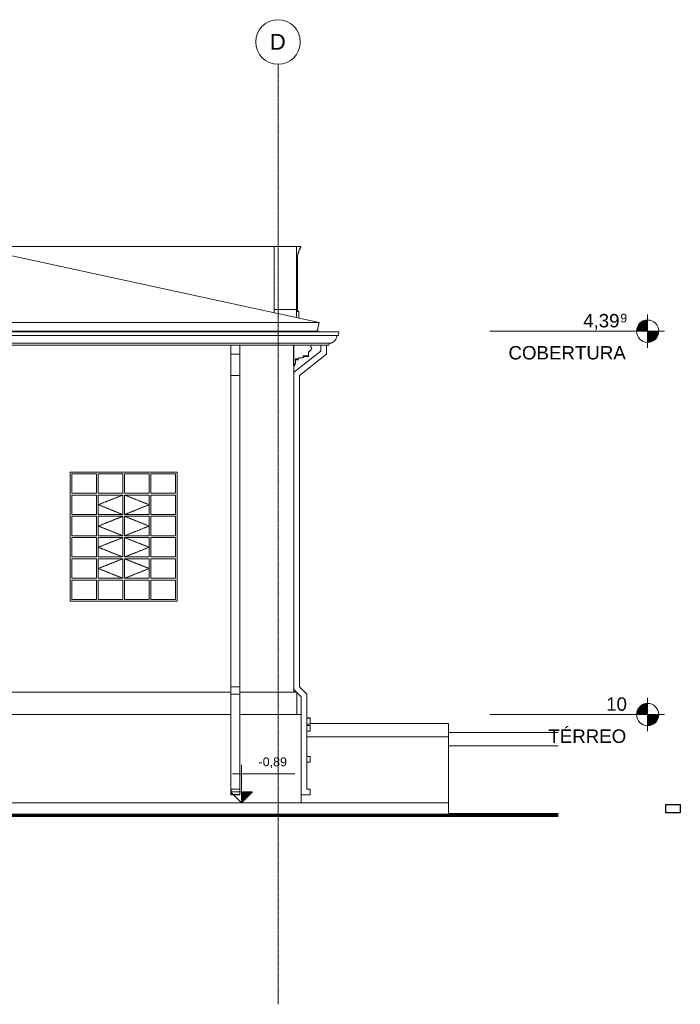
# Model space of a CAD drawing. Header units: millimetres. Extents: x -5998 to 62014, y -2232 to 8822.
# Tile 21 of 21: x 54608 to 62014, y -2219 to 8822. Entities that reach past the tile are written whole.
import ezdxf

# ---------------------------------------------------------------- set-up
doc = ezdxf.new("R2010")
doc.units = ezdxf.units.MM
for name, pattern in [('_Tracejado pequeno', [2.25, 1.5, -0.75]), ('_Traço - ponto', [16, 12, -2, 0, -2]), ('Aligning Line', [3.2004, 1.6002, -1.6002])]:
    doc.linetypes.add(name, pattern=pattern)
for name, color, linetype, lineweight in [('A-FLOR', 192, 'Continuous', 18), ('A-FLOR-LEVL', 51, 'Continuous', 9), ('A-GENM', 13, 'Continuous', 18), ('A-GLAZ', 151, 'Continuous', 18), ('A-GLAZ-HDLN', 1, '_Tracejado pequeno', 18), ('A-ROOF', 132, 'Continuous', 18), ('A-ROOF-OTLN', 132, 'Continuous', 18), ('A-WALL', 113, 'Continuous', 18), ('G-ANNO-DIMS', 111, 'Continuous', 9), ('G-ANNO-REFR', 1, 'Aligning Line', 25), ('S-GRID', 1, 'Continuous', 9), ('S-GRID-IDEN', 1, 'Continuous', 9)]:
    doc.layers.add(name, color=color, linetype=linetype, lineweight=lineweight)
doc.styles.add('Arial', font='arial.ttf', dxfattribs={"height": 150})
doc.styles.add('Arial_1', font='arial.ttf', dxfattribs={"height": 97.483633})
doc.styles.add('Arial_2', font='arial.ttf', dxfattribs={"height": 175})
doc.styles.add('Arial_3', font='arial.ttf', dxfattribs={"height": 100})
picture_1 = doc.add_image_def('image1.jpg', size_in_pixel=(1704, 973))

# ---------------------------------------------------------------- blocks, each defined once
blk = doc.blocks.new('Generic Models 19 - Generic Models 19-3087287-ELEVAÇÃO 4 - FACHADA DE IMPLANTAÇÃO')
at = {"layer": 'A-GENM'}
for p, q in [((3120, 6279), (3135, 6279)), ((3120, 6269), (3120, 6279)), ((3135, 6269), (3120, 6269)), ((3145, 6249), (3130, 6249)), ((3135, 6279), (3140, 6279)), ((3135, 6269), (3135, 6279)), ((3140, 6269), (3135, 6269)), ((3135, 6239), (3135, 6249)), ((3150, 6239), (3135, 6239)), ((3140, 6279), (3140, 6269)), ((3140, 6279), (3190, 6279)), ((3142, 6269), (3140, 6269)), ((3150, 6249), (3145, 6249)), ((3145, 6210), (3145, 6239)), ((3160, 6210), (3145, 6210)), ((3155, 6249), (3150, 6249)), ((3150, 6239), (3150, 6249)), ((3155, 6239), (3150, 6239)), ((3150, 6197), (3150, 6210)), ((3165, 6197), (3150, 6197)), ((3155, 6249), (3155, 6239)), ((3165, 6239), (3155, 6239)), ((3155, 6187), (3155, 6197)), ((3170, 6187), (3155, 6187)), ((3160, 6210), (3160, 6239)), ((3165, 6210), (3160, 6210)), ((3160, 6166), (3160, 6187)), ((3165, 6239), (3165, 6210)), ((3170, 6210), (3165, 6210)), ((3165, 6197), (3165, 6210)), ((3170, 6197), (3165, 6197)), ((3170, 6210), (3170, 6197)), ((3175, 6197), (3170, 6197)), ((3170, 6187), (3170, 6197)), ((3170, 6169), (3170, 6187)), ((3175, 6187), (3170, 6187)), ((3175, 6197), (3175, 6187)), ((3180, 6187), (3175, 6187)), ((3175, 6170), (3175, 6187)), ((3180, 6187), (3180, 6172)), ((3190, 6174), (3190, 6279)), ((18380, 6279), (18430, 6279)), ((18395, 6187), (18390, 6187)), ((18390, 6187), (18390, 6161)), ((18400, 6197), (18395, 6197)), ((18395, 6197), (18395, 6187)), ((18405, 6210), (18400, 6210)), ((18400, 6210), (18400, 6197)), ((18415, 6239), (18405, 6239)), ((18405, 6239), (18405, 6210)), ((18420, 6249), (18415, 6249)), ((18415, 6249), (18415, 6239)), ((18430, 6269), (18428, 6269)), ((18430, 6279), (18430, 6269)), ((18380, 6169), (18380, 6182)), ((18390, 6161), (18380, 6161)), ((18390, 6152), (18380, 6152)), ((18380, 6076), (18390, 6076)), ((18390, 6152), (18390, 6147)), ((18390, 6147), (18390, 6076)), ((18390, 6076), (18390, 5579)), ((18390, 5579), (18380, 5579)), ((18380, 5579), (18380, 5569)), ((18380, 5569), (18390, 5569)), ((18405, 5549), (18380, 5549)), ((18380, 5549), (18380, 5480)), ((18390, 5569), (18390, 5579)), ((18390, 5569), (18390, 5549)), ((18405, 5475), (18405, 5549))]:
    blk.add_line(p, q, dxfattribs=at)
blk.add_arc((3135, 6255), 16.4, 341.0739, 63.7552, dxfattribs=at)
for points, knots in [([(3130, 6249), (3131, 6252), (3131, 6256), (3130, 6260), (3129, 6263), (3127, 6265), (3125, 6267), (3123, 6269), (3122, 6269)], [0, 0, 0, 0, 0.333333, 0.5, 0.583333, 0.666667, 0.833333, 1, 1, 1, 1]), ([(3145, 6249), (3146, 6252), (3146, 6256), (3145, 6260), (3144, 6263), (3143, 6265), (3140, 6267), (3138, 6269), (3137, 6269)], [0, 0, 0, 0, 0.333333, 0.5, 0.583333, 0.666667, 0.833333, 1, 1, 1, 1]), ([(18428, 6269), (18427, 6269), (18425, 6268), (18423, 6266), (18422, 6264), (18421, 6262), (18420, 6261), (18420, 6259), (18419, 6257), (18419, 6255), (18419, 6252), (18420, 6251), (18420, 6249)], [0, 0, 0, 0, 0.166667, 0.25, 0.333333, 0.416667, 0.5, 0.583333, 0.666667, 0.75, 0.833333, 1, 1, 1, 1])]:
    blk.add_open_spline(points, degree=3, knots=knots, dxfattribs=at)
blk = doc.blocks.new('Janelas_J2 e J4 - J03 - 1_2 x 1_45-4330368-ELEVAÇÃO 4 - FACHADA DE IMPLANTAÇÃO')
at = {"layer": 'A-GLAZ'}
for p, q in [((13293, 3730), (13568, 3730)), ((13293, 3512), (13293, 3730)), ((13568, 3730), (13568, 3512)), ((13588, 3730), (13863, 3730)), ((13588, 3512), (13588, 3730)), ((13863, 3730), (13863, 3512)), ((13883, 3730), (14158, 3730)), ((13883, 3512), (13883, 3730)), ((14158, 3730), (14158, 3512)), ((14178, 3730), (14453, 3730)), ((14178, 3512), (14178, 3730)), ((14453, 3730), (14453, 3512)), ((13568, 3512), (13293, 3512)), ((13293, 3492), (13568, 3492)), ((13293, 3273), (13293, 3492)), ((13568, 3492), (13568, 3273)), ((13863, 3512), (13588, 3512)), ((13588, 3492), (13863, 3492)), ((13588, 3273), (13588, 3492)), ((13863, 3492), (13863, 3273)), ((14158, 3512), (13883, 3512)), ((13883, 3492), (14158, 3492)), ((13883, 3273), (13883, 3492)), ((14158, 3492), (14158, 3273)), ((14453, 3512), (14178, 3512)), ((14178, 3492), (14453, 3492)), ((14178, 3273), (14178, 3492)), ((14453, 3492), (14453, 3273)), ((13568, 3273), (13293, 3273)), ((13293, 3253), (13568, 3253)), ((13293, 3035), (13293, 3253)), ((13568, 3253), (13568, 3035)), ((13863, 3273), (13588, 3273)), ((13588, 3253), (13863, 3253)), ((13588, 3035), (13588, 3253)), ((13863, 3253), (13863, 3035)), ((14158, 3273), (13883, 3273)), ((13883, 3253), (14158, 3253)), ((13883, 3035), (13883, 3253)), ((14158, 3253), (14158, 3035)), ((14453, 3273), (14178, 3273)), ((14178, 3253), (14453, 3253)), ((14178, 3035), (14178, 3253)), ((14453, 3253), (14453, 3035)), ((13568, 3035), (13293, 3035)), ((13293, 3015), (13568, 3015)), ((13293, 2797), (13293, 3015)), ((13568, 3015), (13568, 2797)), ((13863, 3035), (13588, 3035)), ((13588, 3015), (13863, 3015)), ((13588, 2797), (13588, 3015)), ((13863, 3015), (13863, 2797)), ((14158, 3035), (13883, 3035)), ((13883, 3015), (14158, 3015)), ((13883, 2797), (13883, 3015)), ((14158, 3015), (14158, 2797)), ((14453, 3035), (14178, 3035)), ((14178, 3015), (14453, 3015)), ((14178, 2797), (14178, 3015)), ((14453, 3015), (14453, 2797)), ((13568, 2797), (13293, 2797)), ((13293, 2777), (13568, 2777)), ((13293, 2558), (13293, 2777)), ((13568, 2777), (13568, 2558)), ((13863, 2797), (13588, 2797)), ((13588, 2777), (13863, 2777)), ((13588, 2558), (13588, 2777)), ((13863, 2777), (13863, 2558)), ((14158, 2797), (13883, 2797)), ((13883, 2777), (14158, 2777)), ((13883, 2558), (13883, 2777)), ((14158, 2777), (14158, 2558)), ((14453, 2797), (14178, 2797)), ((14178, 2777), (14453, 2777)), ((14178, 2558), (14178, 2777)), ((14453, 2777), (14453, 2558)), ((13568, 2558), (13293, 2558)), ((13863, 2558), (13588, 2558)), ((14158, 2558), (13883, 2558)), ((14453, 2558), (14178, 2558)), ((13293, 2538), (13568, 2538)), ((13293, 2320), (13293, 2538)), ((13568, 2538), (13568, 2320)), ((13588, 2538), (13863, 2538)), ((13588, 2320), (13588, 2538)), ((13863, 2538), (13863, 2320)), ((13883, 2538), (14158, 2538)), ((13883, 2320), (13883, 2538)), ((14158, 2538), (14158, 2320)), ((14178, 2538), (14453, 2538)), ((14178, 2320), (14178, 2538)), ((14453, 2538), (14453, 2320)), ((13568, 2320), (13293, 2320)), ((13863, 2320), (13588, 2320)), ((14158, 2320), (13883, 2320)), ((14453, 2320), (14178, 2320))]:
    blk.add_line(p, q, dxfattribs=at)
at = {"layer": 'A-GLAZ-HDLN'}
for p, q in [((13863, 3492), (13588, 3383)), ((13883, 3492), (14158, 3383)), ((13588, 3383), (13863, 3273)), ((14158, 3383), (13883, 3273)), ((13863, 3253), (13588, 3144)), ((13883, 3253), (14158, 3144)), ((13588, 3144), (13863, 3035)), ((14158, 3144), (13883, 3035)), ((13863, 3015), (13588, 2906)), ((13883, 3015), (14158, 2906)), ((13588, 2906), (13863, 2797)), ((14158, 2906), (13883, 2797)), ((13863, 2777), (13588, 2668)), ((13883, 2777), (14158, 2668)), ((13588, 2668), (13863, 2558)), ((14158, 2668), (13883, 2558))]:
    blk.add_line(p, q, dxfattribs=at)
blk = doc.blocks.new('Generic Models 1 - Generic Models 24-4258923-ELEVAÇÃO 4 - FACHADA DE IMPLANTAÇÃO')
at = {"layer": 'A-GENM'}
for p, q in [((17646, 5072), (17646, 5174)), ((17746, 5072), (17746, 5174)), ((18652, 5104), (18348, 4864)), ((18652, 5174), (18652, 5104)), ((18717, 5072), (18717, 5174)), ((17646, 5072), (17746, 5072)), ((17646, 4833), (17646, 5072)), ((17746, 5072), (17746, 4833)), ((18413, 4833), (18717, 5072)), ((17646, 4833), (17746, 4833)), ((17646, 1342), (17646, 4833)), ((17746, 4833), (17746, 1342)), ((18413, 1342), (18413, 4833)), ((17646, 1342), (17746, 1342)), ((17646, 1257), (17646, 1342)), ((17746, 1342), (17746, 1257)), ((18498, 1257), (18413, 1342)), ((17646, 1257), (17746, 1257)), ((17646, 195), (17646, 1257)), ((17746, 1257), (17746, 195)), ((18348, 1315), (18433, 1230)), ((18433, 1230), (18433, 1030)), ((18498, 195), (18498, 1257)), ((18533, 995), (18498, 995)), ((18533, 995), (18533, 989)), ((18533, 989), (18498, 989)), ((18498, 924), (18533, 924)), ((18533, 908), (18498, 908)), ((18533, 989), (18533, 924)), ((18533, 908), (18533, 843)), ((18498, 843), (18533, 843)), ((18533, 560), (18498, 560)), ((18533, 560), (18533, 495)), ((18498, 495), (18533, 495)), ((17746, 195), (17646, 195)), ((17646, 195), (17646, 130)), ((17646, 130), (17746, 130)), ((17648, 132), (17648, 193)), ((17648, 193), (17744, 193)), ((17744, 132), (17648, 132)), ((17744, 193), (17744, 132)), ((17746, 130), (17746, 195)), ((18433, 130), (18533, 130)), ((18533, 195), (18498, 195)), ((18533, 195), (18533, 130))]:
    blk.add_line(p, q, dxfattribs=at)
blk = doc.blocks.new('ORNAMENTO SUPERIOR - ORNAMENTO SUPERIOR-4323885-ELEVAÇÃO 4 - FACHADA DE IMPLANTAÇÃO')
at = {"layer": 'A-GENM'}
for p, q in [((11670, 5329), (11670, 5323)), ((11954, 5323), (11954, 5329)), ((18348, 5329), (18348, 5323)), ((18612, 5329), (18632, 5329)), ((18632, 5323), (18632, 5329)), ((6618, 5147), (9638, 5147)), ((9638, 5117), (6618, 5117)), ((9638, 5107), (6618, 5107)), ((9638, 5097), (6618, 5097)), ((9738, 5147), (11453, 5147)), ((11453, 5117), (9738, 5117)), ((11453, 5107), (9738, 5107)), ((11453, 5097), (9738, 5097)), ((11756, 5117), (11766, 5117)), ((11766, 5117), (11766, 5107)), ((11766, 5107), (11776, 5107)), ((11776, 5107), (11776, 5097)), ((11776, 5097), (11786, 5097)), ((11786, 5097), (11786, 5047)), ((11954, 4939), (11954, 5174)), ((18348, 5174), (18348, 4939)), ((18516, 5047), (18516, 5097)), ((18526, 5097), (18516, 5097)), ((18526, 5097), (18526, 5107)), ((18536, 5107), (18526, 5107)), ((18536, 5107), (18536, 5117)), ((18546, 5117), (18536, 5117)), ((9638, 5047), (6618, 5047)), ((6618, 5042), (9638, 5042)), ((6618, 5032), (9638, 5032)), ((9638, 5024), (6618, 5024)), ((9638, 5009), (6618, 5009)), ((11453, 5047), (9738, 5047)), ((9738, 5042), (11453, 5042)), ((9738, 5032), (11453, 5032)), ((11453, 5024), (9738, 5024)), ((11453, 5009), (9738, 5009)), ((11786, 5047), (11796, 5047)), ((11796, 5047), (11796, 5052)), ((11796, 5052), (11846, 5052)), ((11850, 5032), (11896, 5032)), ((11896, 5032), (11896, 5024)), ((11896, 5024), (11904, 5024)), ((11904, 5024), (11904, 5009)), ((11904, 5009), (11914, 5009)), ((11934, 5009), (11934, 4959)), ((18388, 5009), (18368, 5009)), ((18368, 4959), (18368, 5009)), ((18398, 5009), (18388, 5009)), ((18398, 5009), (18398, 5024)), ((18406, 5024), (18398, 5024)), ((18406, 5024), (18406, 5032)), ((18452, 5032), (18406, 5032)), ((18506, 5047), (18454, 5047)), ((18506, 5052), (18456, 5052)), ((18506, 5052), (18506, 5047)), ((18516, 5047), (18506, 5047)), ((9638, 4959), (6618, 4959)), ((9638, 4939), (6618, 4939)), ((11453, 4959), (9738, 4959)), ((11453, 4939), (9738, 4939)), ((11934, 4959), (11944, 4959)), ((11944, 4959), (11944, 4939)), ((11944, 4939), (11954, 4939)), ((18358, 4939), (18348, 4939)), ((18358, 4939), (18358, 4959)), ((18368, 4959), (18358, 4959))]:
    blk.add_line(p, q, dxfattribs=at)
for centre, radius, start, end in [((11773, 5132), 22.6, 135.8597, 221.7664), ((11741, 5158), 19, 325.4597, 55.2975), ((18561, 5158), 19, 124.7025, 214.5403), ((18529, 5132), 22.6, 318.2336, 44.1403), ((11850, 5037), 5.84, 134.5404, 270), ((11840, 5047), 7.42, 317.6422, 42.3578), ((11924, 5009), 10, 0, 182.8227), ((18378, 5009), 10, 357.1773, 180), ((18452, 5037), 5.84, 270, 45.4596), ((18462, 5047), 7.42, 137.6422, 222.3578)]:
    blk.add_arc(centre, radius, start, end, dxfattribs=at)
blk.add_open_spline([(18456, 5033), (18456, 5033), (18455, 5033), (18455, 5032), (18454, 5032), (18453, 5032), (18453, 5032), (18452, 5032)], degree=3, knots=[0.7, 0.7, 0.7, 0.7, 0.75, 0.8, 0.85, 0.9, 1, 1, 1, 1], dxfattribs=at)
blk.add_open_spline([(18456, 5042), (18457, 5041), (18457, 5041), (18458, 5039), (18458, 5038), (18458, 5038)], degree=3, dxfattribs=at)
blk = doc.blocks.new('Embasamento - Embasamento-4325691-ELEVAÇÃO 4 - FACHADA DE IMPLANTAÇÃO')
at = {"layer": 'A-GENM'}
for p, q in [((12663, 1280), (17646, 1280)), ((17746, 1280), (18383, 1280)), ((18383, 1030), (18383, 1280)), ((12663, 1030), (17646, 1030)), ((17746, 1030), (18433, 1030)), ((18433, 58), (18433, 1030))]:
    blk.add_line(p, q, dxfattribs=at)
blk = doc.blocks.new('Level - M_Level Head ABNT-2835562-ELEVAÇÃO 4 - FACHADA DE IMPLANTAÇÃO')
at = {"layer": 'A-FLOR-LEVL'}
h = blk.add_hatch(color=256, dxfattribs=at)
edge = h.paths.add_edge_path(flags=0)
edge.add_line((22317, 1030), (22192, 1030))
edge.add_arc((22317, 1030), 125, 90, 180, ccw=False)
edge.add_line((22317, 1155), (22317, 1030))
h = blk.add_hatch(color=256, dxfattribs=at)
edge = h.paths.add_edge_path(flags=0)
edge.add_arc((22317, 1030), 125, -90, 0, ccw=False)
edge.add_line((22317, 905), (22317, 1030))
edge.add_line((22317, 1030), (22442, 1030))
for p, q in [((22317, 1219), (22317, 844)), ((22317, 1030), (22317, 1155)), ((22124, 1030), (22505, 1030)), ((22192, 1030), (22317, 1030)), ((22442, 1030), (22317, 1030)), ((22317, 1030), (22317, 905))]:
    blk.add_line(p, q, dxfattribs=at)
blk.add_circle((22317, 1030), 125, dxfattribs=at)
for start, end in [(90, 180), (270, 0)]:
    blk.add_arc((22317, 1030), 125, start, end, dxfattribs=at)
blk = doc.blocks.new('Grid - Head Grid-11506-ELEVAÇÃO 4 - FACHADA DE IMPLANTAÇÃO')
at = {"layer": 'S-GRID-IDEN'}
blk.add_circle((673, 8572), 250, dxfattribs=at)
blk = doc.blocks.new('Spot Elevations - Spot elevation - Corte-10531-ELEVAÇÃO 4 - FACHADA DE IMPLANTAÇÃO')
at = {"layer": 'G-ANNO-DIMS'}
blk.add_hatch(color=256, dxfattribs=at).paths.add_polyline_path([(17889, 165), (17764, 40), (17764, 165)], flags=0)
for p, q in [((17764, 165), (17764, 465)), ((18362, 365), (17662, 365)), ((17639, 165), (17889, 165)), ((17764, 40), (17639, 165)), ((17639, 165), (17889, 165)), ((17889, 165), (17764, 40)), ((17764, 40), (17764, 165)), ((17764, 165), (17764, 40))]:
    blk.add_line(p, q, dxfattribs=at)

msp = doc.modelspace()

# ---------------------------------------------------------------- linework, layer by layer
at = {"layer": 'A-FLOR'}
for p, q in [((57865, 930), (59417, 930)), ((59417, -100), (59417, 930)), ((59417, 780), (57830, 780)), ((59417, 830), (60644, 830)), ((59417, 680), (60644, 680)), ((48830, 40), (59417, 40)), ((57765, 58), (57765, 40)), ((59417, -80), (60644, -80))]:
    msp.add_line(p, q, dxfattribs=at)
at = {"layer": 'A-FLOR', "lineweight": 70}
msp.add_line((60644, -100), (48830, -100), dxfattribs=at)
at = {"layer": 'A-FLOR-LEVL'}
for p, q in [((59880, 5329), (61648, 5329)), ((59880, 1030), (61648, 1030))]:
    msp.add_line(p, q, dxfattribs=at)
at = {"layer": 'A-ROOF'}
for p, q in [((57964, 5425), (52050, 6708)), ((45425, 5425), (57964, 5425)), ((57943, 5329), (57964, 5425)), ((57943, 5329), (50942, 5329))]:
    msp.add_line(p, q, dxfattribs=at)
at = {"layer": 'A-ROOF-OTLN'}
for p, q in [((57970, 5323), (45426, 5323)), ((58181, 5323), (45642, 5323)), ((58186, 5322), (45647, 5322)), ((58186, 5322), (58181, 5323)), ((58182, 5282), (58186, 5322)), ((45538, 5193), (58077, 5193)), ((58163, 5279), (45624, 5279)), ((58182, 5282), (45643, 5282)), ((58073, 5174), (58077, 5193)), ((58163, 5279), (58182, 5282)), ((58073, 5174), (45426, 5174))]:
    msp.add_line(p, q, dxfattribs=at)
msp.add_open_spline([(58077, 5193), (58081, 5193), (58088, 5194), (58099, 5196), (58108, 5199), (58115, 5202), (58120, 5205), (58124, 5208), (58129, 5211), (58133, 5215), (58138, 5218), (58141, 5223), (58146, 5228), (58151, 5236), (58156, 5246), (58161, 5260), (58163, 5272), (58163, 5279)], degree=3, knots=[0, 0, 0, 0, 0.083333, 0.166667, 0.25, 0.291667, 0.333333, 0.375, 0.416667, 0.458333, 0.5, 0.541667, 0.583333, 0.666667, 0.75, 0.833333, 1, 1, 1, 1], dxfattribs=at)
at = {"layer": 'A-WALL'}
for p, q in [((57711, 6279), (54026, 6279)), ((57461, 5534), (57461, 6279)), ((57711, 6279), (57711, 6182)), ((57711, 6169), (57711, 5578)), ((57711, 5571), (57461, 5571)), ((57711, 5571), (57711, 5480)), ((57680, 5329), (57680, 5323)), ((57680, 5174), (57680, 1280)), ((55174, 2300), (55174, 3750)), ((55174, 3750), (56374, 3750)), ((56374, 3750), (56374, 2300)), ((56374, 2300), (55174, 2300))]:
    msp.add_line(p, q, dxfattribs=at)
at = {"layer": 'S-GRID', "linetype": '_Traço - ponto'}
msp.add_line((57505, -2219), (57505, 8322), dxfattribs=at)

# ---------------------------------------------------------------- block references
at = {"layer": 'A-FLOR-LEVL'}
for p in [(39331, 4299), (39331, 0)]:
    msp.add_blockref('Level - M_Level Head ABNT-2835562-ELEVAÇÃO 4 - FACHADA DE IMPLANTAÇÃO', p, dxfattribs=at)
at = {"layer": 'A-GENM'}
for name in ['Generic Models 19 - Generic Models 19-3087287-ELEVAÇÃO 4 - FACHADA DE IMPLANTAÇÃO', 'ORNAMENTO SUPERIOR - ORNAMENTO SUPERIOR-4323885-ELEVAÇÃO 4 - FACHADA DE IMPLANTAÇÃO', 'Generic Models 1 - Generic Models 24-4258923-ELEVAÇÃO 4 - FACHADA DE IMPLANTAÇÃO', 'Embasamento - Embasamento-4325691-ELEVAÇÃO 4 - FACHADA DE IMPLANTAÇÃO']:
    msp.add_blockref(name, (39331, 0), dxfattribs=at)
at = {"layer": 'A-GLAZ'}
msp.add_blockref('Janelas_J2 e J4 - J03 - 1_2 x 1_45-4330368-ELEVAÇÃO 4 - FACHADA DE IMPLANTAÇÃO', (41901, 0), dxfattribs=at)
at = {"layer": 'G-ANNO-DIMS'}
msp.add_blockref('Spot Elevations - Spot elevation - Corte-10531-ELEVAÇÃO 4 - FACHADA DE IMPLANTAÇÃO', (39331, 0), dxfattribs=at)
at = {"layer": 'S-GRID-IDEN'}
msp.add_blockref('Grid - Head Grid-11506-ELEVAÇÃO 4 - FACHADA DE IMPLANTAÇÃO', (56831, 0), dxfattribs=at)

# ---------------------------------------------------------------- texts
at = {"layer": 'A-FLOR-LEVL', "attachment_point": 1}
for s, insert, char_height, width, style in [('4,39', (60925, 5522), 150, 505.06, 'Arial'), ('9', (61342, 5525), 97.5, 96.2, 'Arial_1'), ('COBERTURA', (60088, 5162), 150, 1615.4, 'Arial'), ('10', (61183, 1223), 150, 288.61, 'Arial'), ('TÉRREO', (60535, 863), 150, 1074.26, 'Arial')]:
    msp.add_mtext(s, dxfattribs=dict(at, insert=insert, char_height=char_height, width=width, style=style))
at = {"layer": 'G-ANNO-DIMS', "insert": (57286, 550), "char_height": 100, "width": 380.74, "attachment_point": 1, "line_spacing_factor": 0.941778, "style": 'Arial_3'}
msp.add_mtext('-0,89', dxfattribs=at)
at = {"layer": 'S-GRID-IDEN', "insert": (57414, 8661), "char_height": 175, "width": 216.46, "attachment_point": 1, "style": 'Arial_2'}
msp.add_mtext('D', dxfattribs=at)

# ---------------------------------------------------------------- pictures from other files: only their frames are drawn
at = {"layer": 'G-ANNO-REFR'}
image = msp.add_image(picture_1, insert=(61852, -72), size_in_units=(162, 92.8), dxfattribs=at)
image.dxf.flags = 7

doc.saveas('drawing.dxf')
